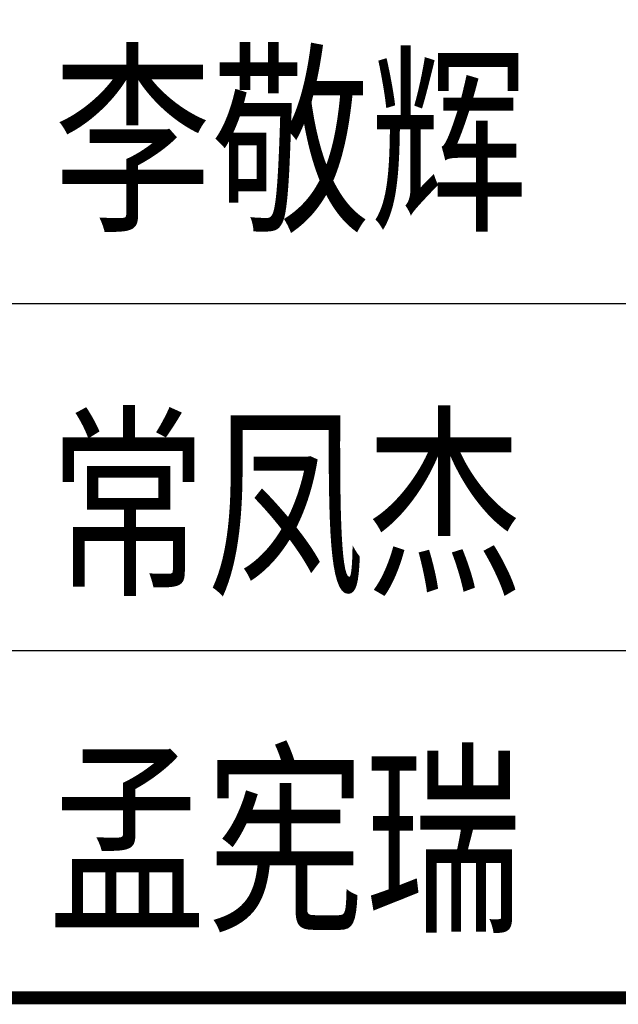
# Model space of a CAD drawing. Extents: x -302077 to 107904, y -9283 to 295706.
# Tile 129 of 256: x -79437 to -78059, y 185494 to 187762. Entities that reach past the tile are written whole.
import ezdxf
from ezdxf.enums import TextEntityAlignment as Align

# ---------------------------------------------------------------- set-up
doc = ezdxf.new("R2010")
doc.units = 0
doc.header["$LTSCALE"] = 500
doc.header["$MEASUREMENT"] = 0
doc.layers.get('0').update_dxf_attribs({"linetype": 'CONTINUOUS'})
doc.layers.add('PUB_TITLE', color=4, linetype='CONTINUOUS')
doc.layers.add('TK', color=7, linetype='CONTINUOUS')
doc.styles.add('TKHZ1', font='txt', dxfattribs={"width": 0.8})

# ---------------------------------------------------------------- blocks, each defined once
blk = doc.blocks.new('wrtgtg')
at = {"layer": 'PUB_TITLE'}
for p, q in [((2204.3, 6358.8), (7804.3, 6358.8)), ((2204.3, 5558.8), (7804.3, 5558.8)), ((2204.3, 4758.8), (7804.3, 4758.8)), ((2204.3, 4758.8), (7804.3, 4758.8))]:
    blk.add_line(p, q, dxfattribs=at)
at = {"layer": 'PUB_TITLE', "const_width": 29.7}
blk.add_lwpolyline([(2204.3, 4758.8), (7804.3, 4758.8)], dxfattribs=at)
at = {"layer": 'TK', "style": 'TKHZ1', "width": 0.8}
for s, height, p in [('李敬辉', 350.02, (5361.9, 6741.1)), ('常凤杰', 350, (5350.9, 5903.9)), ('孟宪瑞', 350, (5349.1, 5130.2))]:
    blk.add_text(s, height=height, dxfattribs=at).set_placement(p, align=Align.MIDDLE)

msp = doc.modelspace()

# ---------------------------------------------------------------- block references
msp.add_blockref('wrtgtg', (-84174.787, 180749.881))

doc.saveas('drawing.dxf')
